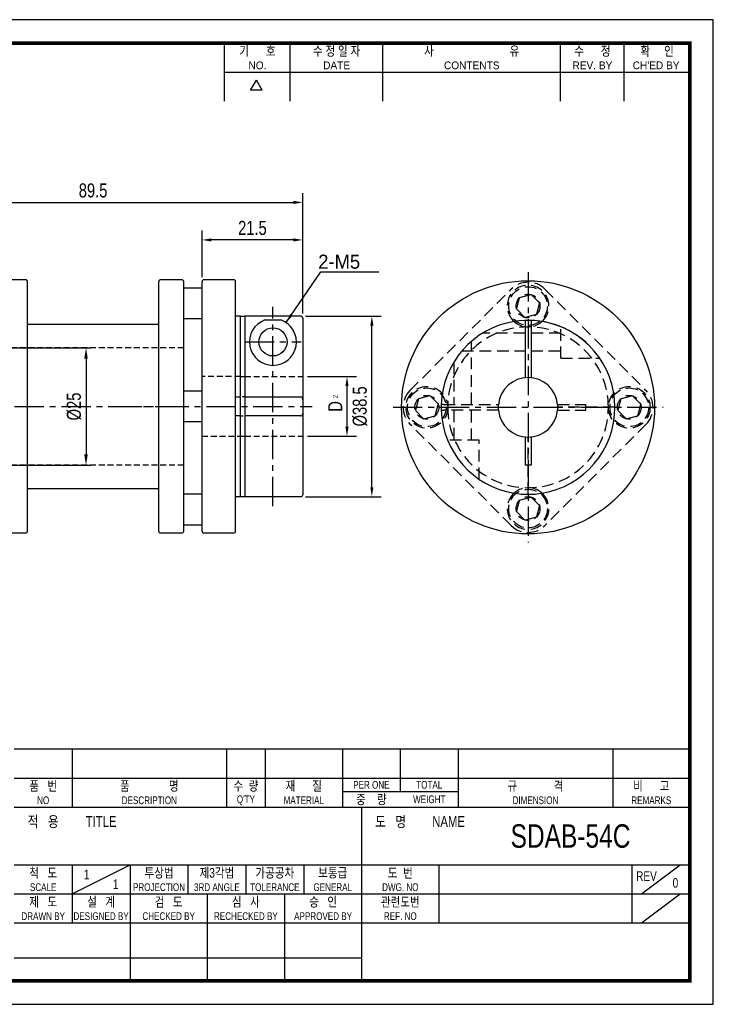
# Model space of a CAD drawing. Header units: millimetres. Extents: x 0 to 297, y 0 to 210.
# Tile 3 of 3: x 149 to 297, y 0 to 210. Entities that reach past the tile are written whole.
import ezdxf
from ezdxf.enums import TextEntityAlignment as Align

# ---------------------------------------------------------------- set-up
doc = ezdxf.new("R2010")
doc.units = ezdxf.units.MM
doc.header["$LTSCALE"] = 5
for name, pattern in [('CENTER', [2, 1.25, -0.25, 0.25, -0.25]), ('DASHED', [0.75, 0.5, -0.25]), ('HIDDEN', [0.375, 0.25, -0.125]), ('HIDDEN2', [0.1875, 0.125, -0.0625])]:
    doc.linetypes.add(name, pattern=pattern)
doc.layers.get('0').update_dxf_attribs({"linetype": 'CONTINUOUS'})
doc.layers.get('Defpoints').update_dxf_attribs({"linetype": 'CONTINUOUS'})
for name, color, linetype in [('BM', 2, 'CONTINUOUS'), ('CT', 1, 'CENTER'), ('D', 7, 'CONTINUOUS'), ('DIM', 7, 'CONTINUOUS'), ('HD', 4, 'DASHED')]:
    doc.layers.add(name, color=color, linetype=linetype)
doc.styles.get("Standard").update_dxf_attribs({"font": 'Gulim.ttf', "width": 0.8, "height": 3})
doc.dimstyles.new('LIM', dxfattribs={"dimtxt": 2, "dimasz": 2, "dimexe": 2, "dimexo": 1, "dimgap": 1, "dimtad": 1, "dimdec": 3, "dimzin": 9, "dimdsep": 46, "dimtxsty": 'Standard', "dimcen": 3, "dimclrd": 1, "dimclre": 1, "dimadec": 0, "dimazin": 0, "dimtfac": 1, "dimtdec": 3, "dimtmove": 0, "dimatfit": 3, "dimfxl": 0, "dimtolj": 1, "dimtzin": 0, "dimarcsym": 0})
doc.dimstyles.get("Standard").update_dxf_attribs({"dimtxt": 0.18, "dimasz": 0.18, "dimexe": 0.18, "dimexo": 0.0625, "dimgap": 0.09, "dimtad": 0, "dimtih": 1, "dimtoh": 1, "dimdec": 4, "dimzin": 0, "dimdsep": 46, "dimtxsty": 'Standard', "dimcen": 0.09, "dimadec": 0, "dimazin": 0, "dimtfac": 1, "dimtdec": 4, "dimtofl": 0, "dimtmove": 0, "dimatfit": 3, "dimfxl": 0, "dimtolj": 1, "dimtzin": 0, "dimarcsym": 0})

# ---------------------------------------------------------------- blocks, each defined once
blk = doc.blocks.new('*D132')
at = {"layer": 'Defpoints', "color": 0}
for p in [(209.39, 171.03), (119.89, 146.32), (209.39, 146.37)]:
    blk.add_point(p, dxfattribs=at)
at = {"layer": 'DIM', "color": 1, "lineweight": -2}
for p, q in [((119.89, 147.32), (119.89, 173.03)), ((209.39, 147.37), (209.39, 173.03)), ((121.89, 171.03), (207.39, 171.03))]:
    blk.add_line(p, q, dxfattribs=at)
at = {"layer": 'DIM', "color": 1}
for points in [[(121.89, 171.36), (121.89, 170.7), (119.89, 171.03)], [(207.39, 171.36), (207.39, 170.7), (209.39, 171.03)]]:
    blk.add_solid(points, dxfattribs=at)
at = {"layer": 'DIM', "color": 0, "insert": (164.64, 173.57), "char_height": 3, "attachment_point": 5}
blk.add_mtext('\\A1;89.5', dxfattribs=at)
blk = doc.blocks.new('*D136')
at = {"layer": 'Defpoints', "color": 0}
for p in [(187.89, 163.03), (187.89, 154.12), (209.39, 146.37)]:
    blk.add_point(p, dxfattribs=at)
at = {"layer": 'DIM', "color": 1, "lineweight": -2}
for p, q in [((187.89, 155.12), (187.89, 165.03)), ((209.39, 147.37), (209.39, 165.03)), ((207.39, 163.03), (189.89, 163.03))]:
    blk.add_line(p, q, dxfattribs=at)
at = {"layer": 'DIM', "color": 1}
for points in [[(189.89, 163.36), (189.89, 162.69), (187.89, 163.03)], [(207.39, 163.36), (207.39, 162.69), (209.39, 163.03)]]:
    blk.add_solid(points, dxfattribs=at)
at = {"layer": 'DIM', "color": 0, "insert": (198.64, 165.57), "char_height": 3, "attachment_point": 5}
blk.add_mtext('\\A1;21.5', dxfattribs=at)
blk = doc.blocks.new('*D137')
at = {"layer": 'Defpoints', "color": 0}
for p in [(208.99, 146.77), (224.13, 146.77), (208.99, 108.27)]:
    blk.add_point(p, dxfattribs=at)
at = {"layer": 'DIM', "color": 1, "lineweight": -2}
for p, q in [((209.99, 146.77), (226.13, 146.77)), ((224.13, 110.27), (224.13, 144.77)), ((209.99, 108.27), (226.13, 108.27))]:
    blk.add_line(p, q, dxfattribs=at)
at = {"layer": 'DIM', "color": 1}
for points in [[(223.8, 144.77), (224.46, 144.77), (224.13, 146.77)], [(223.8, 110.27), (224.46, 110.27), (224.13, 108.27)]]:
    blk.add_solid(points, dxfattribs=at)
at = {"layer": 'DIM', "color": 0, "insert": (221.59, 127.52), "char_height": 3, "attachment_point": 5, "rotation": 90}
blk.add_mtext('\\A1;%%c38.5', dxfattribs=at)
blk = doc.blocks.new('*D138')
at = {"layer": 'Defpoints', "color": 0}
for p in [(209.39, 133.87), (209.39, 121.17), (218.82, 121.17)]:
    blk.add_point(p, dxfattribs=at)
at = {"layer": 'DIM', "color": 1, "lineweight": -2}
for p, q in [((210.39, 133.87), (220.82, 133.87)), ((218.82, 131.87), (218.82, 123.17)), ((210.39, 121.17), (220.82, 121.17))]:
    blk.add_line(p, q, dxfattribs=at)
at = {"layer": 'DIM', "color": 1}
for points in [[(218.49, 131.87), (219.16, 131.87), (218.82, 133.87)], [(218.49, 123.17), (219.16, 123.17), (218.82, 121.17)]]:
    blk.add_solid(points, dxfattribs=at)
at = {"layer": 'DIM', "color": 0, "insert": (216.32, 127.52), "char_height": 3, "attachment_point": 5, "rotation": 90}
blk.add_mtext('\\A1;D', dxfattribs=at)
blk = doc.blocks.new('*D140')
at = {"layer": 'D', "color": 1, "lineweight": -2}
for p, q in [((146.29, 140), (164.13, 140)), ((163.13, 137.7), (163.13, 117.3)), ((146.29, 115), (164.13, 115))]:
    blk.add_line(p, q, dxfattribs=at)
at = {"layer": 'D', "color": 1}
for points in [[(162.75, 137.7), (163.51, 137.7), (163.13, 140)], [(162.75, 117.3), (163.51, 117.3), (163.13, 115)]]:
    blk.add_solid(points, dxfattribs=at)
at = {"layer": 'Defpoints', "color": 0}
for p in [(145.29, 140), (145.29, 115), (163.13, 115)]:
    blk.add_point(p, dxfattribs=at)
at = {"layer": 'D', "insert": (160.59, 127.5), "char_height": 3, "attachment_point": 5, "rotation": 90}
blk.add_mtext('\\A1;%%C25', dxfattribs=at)

msp = doc.modelspace()

# ---------------------------------------------------------------- linework, layer by layer
for p, q in [((192.71392, 192.64074), (192.71392, 205)), ((206.72109, 192.64074), (206.72109, 205)), ((226.49591, 192.64074), (226.49591, 205)), ((264.39765, 192.64074), (264.39765, 205)), ((277.99284, 192.64074), (277.99284, 205)), ((192.71392, 198.82037), (291.58802, 198.82037)), ((198.25647, 194.97648), (199.49239, 197.11716)), ((200.72832, 194.97648), (199.49239, 197.11716)), ((200.72832, 194.97648), (198.25647, 194.97648)), ((292, 54.43705), (147.8086, 54.43705)), ((160.16787, 54.43705), (160.16787, 42.07779)), ((193.1259, 54.43705), (193.1259, 42.07779)), ((201.36541, 54.43705), (201.36541, 42.07779)), ((217.84443, 54.43705), (217.84443, 42.07779)), ((230.20369, 54.43705), (230.20369, 45.37359)), ((242.56295, 54.43705), (242.56295, 42.07779)), ((275.52098, 54.43705), (275.52098, 42.07779)), ((147.8086, 48.25742), (292, 48.25742)), ((217.84443, 45.37359), (242.56295, 45.37359)), ((147.8086, 42.07779), (292, 42.07779)), ((221.96418, 5), (221.96418, 42.07779)), ((147.8086, 29.71852), (292, 29.71852)), ((160.16787, 23.53889), (172.52713, 29.71852)), ((160.16787, 29.71852), (160.16787, 17.35926)), ((172.52713, 29.71852), (172.52713, 5)), ((184.88639, 29.71852), (184.88639, 23.53889)), ((197.24565, 29.71852), (197.24565, 23.53889)), ((209.60492, 29.71852), (209.60492, 23.53889)), ((238.4432, 29.71852), (238.4432, 17.35926)), ((279.64074, 29.71852), (279.64074, 17.35926)), ((281.70061, 23.53889), (289.94012, 29.71852)), ((147.8086, 23.53889), (221.96418, 23.53889)), ((189.00615, 23.53889), (189.00615, 5)), ((205.48516, 23.53889), (205.48516, 5)), ((221.96418, 23.53889), (292, 23.53889)), ((281.70061, 17.35926), (289.94012, 23.53889)), ((147.8086, 17.35926), (292, 17.35926)), ((147.8086, 9.87984), (221.96418, 9.87984))]:
    msp.add_line(p, q)
msp.add_lwpolyline([(297, 210), (0, 210), (0, 0), (297, 0)], close=True)
msp.add_lwpolyline([(292, 205, 0.8, 0.8, 0), (5, 205, 0.8, 0.8, 0), (5, 5, 0.8, 0.8, 0), (292, 5, 0.8, 0.8, 0)], format="xyseb", close=True)
at = {"layer": 'BM', "linetype": 'Continuous'}
for p, q in [((150.23788, 154.52407), (145.68788, 154.52407)), ((150.63788, 100.92407), (150.63788, 154.12407)), ((178.63788, 100.92407), (178.63788, 154.12407)), ((183.58788, 154.52407), (179.03788, 154.52407)), ((183.98788, 100.92407), (183.98788, 154.12407)), ((187.88788, 100.92407), (187.88788, 154.12407)), ((194.65455, 154.52407), (188.28788, 154.52407)), ((195.05455, 100.92407), (195.05455, 154.12407)), ((187.88788, 152.77407), (183.98788, 152.77407)), ((178.63788, 145.02407), (150.63788, 145.02407)), ((178.63788, 145.02407), (168.81117, 145.02407)), ((183.98788, 146.27407), (187.88788, 146.27407)), ((196.05455, 146.77407), (195.05455, 146.77407)), ((196.05455, 146.77407), (196.05455, 129.5465)), ((196.05455, 146.77407), (197.05455, 146.77407)), ((197.05455, 146.77407), (197.05455, 129.5465)), ((208.98788, 146.77407), (197.05455, 146.77407)), ((201.3103, 145.97163), (204.73546, 145.97163)), ((209.38788, 146.37393), (209.38788, 128.93526)), ((196.05455, 133.87407), (197.05455, 133.87407)), ((187.88788, 130.77407), (183.98788, 130.77407)), ((195.05455, 129.5465), (196.05455, 129.5465)), ((196.05455, 129.5465), (196.05455, 125.50164)), ((197.05455, 129.5465), (208.98788, 129.5465)), ((197.05455, 129.5465), (197.05455, 125.50164)), ((209.38788, 128.93526), (209.38788, 126.11289)), ((209.38788, 126.11289), (209.38788, 108.67407)), ((183.98788, 124.27407), (187.88788, 124.27407)), ((196.05455, 125.50164), (195.05455, 125.50164)), ((196.05455, 125.50164), (196.05455, 108.27407)), ((197.05455, 125.50164), (197.05455, 108.27407)), ((208.98788, 125.50164), (197.05455, 125.50164)), ((196.05455, 121.17407), (197.05455, 121.17407)), ((150.63788, 110.02407), (178.63788, 110.02407)), ((168.81117, 110.02407), (178.63788, 110.02407)), ((187.88788, 108.77407), (183.98788, 108.77407)), ((195.05455, 108.27407), (196.05455, 108.27407)), ((196.05455, 108.27407), (197.05455, 108.27407)), ((197.05455, 108.27407), (208.98788, 108.27407)), ((183.98788, 102.27407), (187.88788, 102.27407)), ((145.68788, 100.52407), (150.23788, 100.52407)), ((179.03788, 100.52407), (183.58788, 100.52407)), ((188.28788, 100.52407), (194.65455, 100.52407))]:
    msp.add_line(p, q, dxfattribs=at)
at = {"layer": 'BM'}
for p, q in [((256.82604, 145.86302), (256.82604, 133.64526)), ((258.09654, 145.86302), (258.09654, 133.64526)), ((256.82604, 121.00394), (256.82604, 114.99496)), ((258.09654, 121.00394), (258.09654, 114.99496)), ((258.09654, 114.99496), (256.82604, 114.99496))]:
    msp.add_line(p, q, dxfattribs=at)
at = {"layer": 'BM', "linetype": 'HIDDEN2'}
for p, q in [((197.05455, 129.5465), (196.05455, 129.5465)), ((196.05455, 125.50164), (197.05455, 125.50164))]:
    msp.add_line(p, q, dxfattribs=at)
at = {"layer": 'BM'}
msp.add_circle((257.46129, 127.3246), 26.99813, dxfattribs=at)
at = {"layer": 'BM', "linetype": 'Continuous'}
msp.add_circle((203.02288, 141.27407), 3, dxfattribs=at)
for centre, radius, start, end in [((150.23788, 154.12407), 0.4, 0, 90), ((179.03788, 154.12407), 0.4, 90, 180), ((183.58788, 154.12407), 0.4, 0, 90), ((188.28788, 154.12407), 0.4, 90, 180), ((194.65455, 154.12407), 0.4, 0, 90), ((203.02288, 141.27407), 5, 110.0302087, 69.9697913), ((208.98781, 146.374), 0.40007, 359.9899897, 89.9902661), ((208.98788, 108.67407), 0.4, 270, 0), ((150.23788, 100.92407), 0.4, 270, 0), ((179.03788, 100.92407), 0.4, 180, 270), ((183.58788, 100.92407), 0.4, 270, 0), ((188.28788, 100.92407), 0.4, 180, 270), ((194.65455, 100.92407), 0.4, 270, 0)]:
    msp.add_arc(centre, radius, start, end, dxfattribs=at)
at = {"layer": 'BM'}
for radius, start, end in [(18.5493, 99.2750957, 178.037432), (18.5493, 45, 99.2750957), (18.5493, 279.2750957, 80.7249043), (6.3525, 5.7391705, 174.2608295), (18.5493, 181.962568, 260.7249043), (6.3525, 174.2608295, 185.7391705), (6.3525, 185.7391705, 354.2608295), (18.5493, 260.7249043, 279.2750957)]:
    msp.add_arc((257.46129, 127.3246), radius, start, end, dxfattribs=at)
at = {"layer": 'BM', "linetype": 'Continuous'}
for points, knots in [([(209.38788, 128.93526), (209.38788, 129.0713), (209.37215, 129.20252), (209.28526, 129.38025), (209.24528, 129.43497), (209.13546, 129.51863), (209.06351, 129.5465), (208.98788, 129.5465)], [0, 0, 0, 0, 0.5, 0.5, 0.75, 0.75, 1, 1, 1, 1]), ([(208.98788, 125.50164), (209.06347, 125.50164), (209.13503, 125.52926), (209.24521, 125.61305), (209.28511, 125.66782), (209.34259, 125.78492), (209.36091, 125.84884), (209.38343, 125.97851), (209.38788, 126.04497), (209.38788, 126.11289)], [0, 0, 0, 0, 0.25, 0.25, 0.5, 0.5, 0.75, 0.75, 1, 1, 1, 1])]:
    msp.add_open_spline(points, degree=3, knots=knots, dxfattribs=at)
at = {"layer": 'CT'}
for p, q in [((257.46129, 156.13773), (257.46129, 98.51148)), ((203.02121, 106.27407), (203.02121, 148.76758)), ((117.88788, 127.52407), (178.63788, 127.52407)), ((168.81117, 127.52407), (211.38788, 127.52407)), ((228.64816, 127.3246), (286.27441, 127.3246))]:
    msp.add_line(p, q, dxfattribs=at)
at = {"layer": 'D', "color": 1, "linetype": 'CENTER'}
msp.add_line((197.02288, 141.27407), (209.02288, 141.27407), dxfattribs=at)
at = {"layer": 'HD'}
for p, q in [((232.26927, 130.91812), (253.86777, 152.51662)), ((255.66453, 150.71986), (258.11895, 151.37752)), ((258.11895, 151.37752), (259.91571, 149.58076)), ((261.05481, 152.51662), (282.65331, 130.91812)), ((255.00687, 148.26544), (255.66453, 150.71986)), ((259.91571, 149.58076), (259.25805, 147.12634)), ((256.80363, 146.46868), (255.00687, 148.26544)), ((259.25805, 147.12634), (256.80363, 146.46868)), ((256.82604, 143.17401), (247.82424, 143.17401)), ((264.44904, 143.17401), (258.09654, 143.17401)), ((264.44904, 137.77438), (264.44904, 144.50738)), ((245.42338, 127.95985), (245.42338, 141.43317)), ((243.35272, 139.36251), (256.82604, 139.36251)), ((258.09654, 139.36251), (264.44904, 139.36251)), ((241.61188, 136.96165), (241.61188, 127.95985)), ((264.44904, 137.77438), (272.78217, 137.77438)), ((234.06603, 129.12136), (233.40837, 126.66694)), ((236.52045, 129.77902), (234.06603, 129.12136)), ((238.31721, 127.98226), (236.52045, 129.77902)), ((277.26303, 129.12136), (276.60537, 126.66694)), ((279.71745, 129.77902), (277.26303, 129.12136)), ((281.51421, 127.98226), (279.71745, 129.77902)), ((233.40837, 126.66694), (235.20513, 124.87018)), ((237.65955, 125.52784), (238.31721, 127.98226)), ((239.43138, 127.95985), (238.92287, 127.95985)), ((238.92287, 126.68935), (239.43138, 126.68935)), ((239.43138, 127.95985), (251.14063, 127.95985)), ((251.14063, 126.68935), (239.43138, 126.68935)), ((241.61188, 126.68935), (241.61188, 120.33685)), ((245.42338, 120.33685), (245.42338, 126.68935)), ((263.78195, 127.95985), (269.79093, 127.95985)), ((263.78195, 126.68935), (269.79093, 126.68935)), ((276.01059, 127.3246), (263.81379, 127.3246)), ((269.79093, 126.68935), (269.79093, 127.95985)), ((276.60537, 126.66694), (278.40213, 124.87018)), ((280.85655, 125.52784), (281.51421, 127.98226)), ((235.20513, 124.87018), (237.65955, 125.52784)), ((278.40213, 124.87018), (280.85655, 125.52784)), ((253.86777, 102.13258), (232.26927, 123.73108)), ((282.65331, 123.73108), (261.05481, 102.13258)), ((247.01151, 120.33685), (240.27851, 120.33685)), ((247.01151, 112.00372), (247.01151, 120.33685)), ((257.46129, 108.7753), (257.46129, 120.9721)), ((255.00687, 105.06844), (255.66453, 107.52286)), ((255.66453, 107.52286), (258.11895, 108.18052)), ((258.11895, 108.18052), (259.91571, 106.38376)), ((256.80363, 103.27168), (255.00687, 105.06844)), ((259.91571, 106.38376), (259.25805, 103.92934)), ((259.25805, 103.92934), (256.80363, 103.27168))]:
    msp.add_line(p, q, dxfattribs=at)
at = {"layer": 'HD', "linetype": 'HIDDEN'}
for p, q in [((183.98788, 140.00242), (145.28788, 140.00242)), ((196.05455, 133.87407), (187.88788, 133.87407)), ((197.05455, 133.87407), (209.38788, 133.87407)), ((187.88788, 121.17407), (196.05455, 121.17407)), ((197.05455, 121.17407), (209.38788, 121.17407)), ((183.98788, 115.00246), (145.28788, 115.00246))]:
    msp.add_line(p, q, dxfattribs=at)
at = {"layer": 'HD'}
for centre, radius in [((257.46129, 148.9231), 4.12913), ((257.46129, 148.9231), 2.541), ((235.86279, 127.3246), 4.44675), ((235.86279, 127.3246), 4.12913), ((279.05979, 127.3246), 4.44675), ((279.05979, 127.3246), 4.12913), ((235.86279, 127.3246), 2.541), ((235.86279, 127.3246), 2.541), ((279.05979, 127.3246), 2.541), ((279.05979, 127.3246), 2.541), ((257.46129, 105.7261), 4.12913), ((257.46129, 105.7261), 2.541)]:
    msp.add_circle(centre, radius, dxfattribs=at)
for centre, radius, start, end in [((257.46129, 148.9231), 4.44675, 312.2471049, 227.7528951), ((257.46129, 148.9231), 5.082, 45, 135), ((257.46129, 148.9231), 4.44675, 227.7528951, 235.852948), ((257.46129, 148.9231), 4.44675, 227.7528951, 236.8308295), ((257.46129, 148.9231), 4.44675, 236.2679988, 236.8308295), ((257.46129, 148.9231), 4.44675, 236.8308295, 303.1691705), ((257.46129, 148.9231), 4.44675, 303.1691705, 312.2471049), ((257.46129, 148.9231), 4.44675, 303.1691705, 312.2471049), ((257.46129, 127.3246), 17.15175, 0, 180), ((235.86279, 127.3246), 5.082, 135, 225), ((279.05979, 127.3246), 5.082, 315, 45), ((257.46129, 127.3246), 18.5493, 178.037432, 181.962568), ((257.46129, 127.3246), 17.15175, 180, 0), ((257.46129, 127.3246), 6.3525, 354.2608295, 5.7391705), ((257.46129, 105.7261), 4.44675, 123.1691705, 132.2471049), ((257.46129, 105.7261), 4.44675, 123.1691705, 132.2471049), ((257.46129, 105.7261), 4.44675, 56.8308295, 123.1691705), ((257.46129, 105.7261), 4.44675, 47.7528951, 56.8308295), ((257.46129, 105.7261), 4.44675, 53.2154639, 56.8308295), ((257.46129, 105.7261), 4.44675, 132.2471049, 47.7528951), ((257.46129, 105.7261), 5.082, 225, 315)]:
    msp.add_arc(centre, radius, start, end, dxfattribs=at)

# ---------------------------------------------------------------- texts
at = {"layer": 'D', "width": 0.8}
for s, height, p in [('기      호', 2.059877, (199.71751, 203.3521)), ('수 정 일 자', 2.059877, (216.6085, 203.3521)), ('사                           유', 2.0598771, (245.44678, 203.3521)), ('수      정', 2.059877, (271.19524, 203.3521)), ('확     인', 2.059877, (284.99642, 203.3521)), ('품   번', 2.059877, (153.98824, 46.60952)), ('품              명', 2.0598771, (176.64688, 46.60952)), ('수  량', 2.059877, (197.24565, 46.60952)), ('재      질', 2.059877, (209.60492, 46.60952)), ('PER ONE', 1.647902, (224.02406, 46.8155)), ('TOTAL', 1.647902, (236.38332, 46.8155)), ('규             격', 2.0598771, (259.04197, 46.60952)), ('비      고', 2.059877, (283.76049, 46.60952)), ('NO', 1.647902, (153.98824, 43.5197)), ('DESCRIPTION', 1.6479017, (176.64688, 43.5197)), ("Q'TY", 1.647902, (197.24565, 43.5197)), ('MATERIAL', 1.647902, (209.60492, 43.5197)), ('중    량', 2.059877, (224.02406, 43.72569)), ('WEIGHT', 1.647902, (236.38332, 43.72569)), ('DIMENSION', 1.647902, (259.04197, 43.5197)), ('REMARKS', 1.647902, (283.76049, 43.5197)), ('적   용', 2.307062, (153.98824, 38.98797)), ('TITLE', 2.307062, (166.3475, 38.98797)), ('도   명', 2.307062, (228.14381, 38.98797)), ('NAME', 2.307062, (240.50307, 38.98797)), ('SDAB-54C', 5, (266.52795, 35.89816)), ('척   도', 2.059877, (153.98824, 28.07062)), ('투상법', 2.059877, (178.70676, 28.07062)), ('제3각법', 2.059877, (191.06602, 28.07062)), ('가공공차', 2.059877, (203.42529, 28.07062)), ('보통급', 2.059877, (215.78455, 28.07062)), ('도  번', 2.059877, (230.20369, 28.07062)), ('1', 2.05988, (163.25768, 27.65865)), ('REV', 2.059877, (282.73055, 27.34967)), ('SCALE', 1.647902, (153.98824, 24.98081)), ('1', 2.05988, (169.43731, 25.59877)), ('PROJECTION', 1.647902, (178.70676, 24.98081)), ('3RD ANGLE', 1.647902, (191.06602, 24.98081)), ('TOLERANCE', 1.647902, (203.42529, 24.98081)), ('GENERAL', 1.647902, (215.78455, 24.98081)), ('DWG. NO', 1.647902, (230.20369, 24.98081)), ('0', 2.05988, (288.91018, 25.90775)), ('제   도', 2.059877, (153.98824, 21.89099)), ('설   계', 2.059877, (166.3475, 21.89099)), ('검   도', 2.059877, (180.76664, 21.89099)), ('심   사', 2.059877, (197.24565, 21.89099)), ('승   인', 2.059877, (213.72467, 21.89099)), ('관련도번', 2.059877, (230.20369, 21.89099)), ('REF. NO', 1.647902, (230.20369, 18.80118))]:
    msp.add_text(s, height=height, dxfattribs=at).set_placement(p, align=Align.MIDDLE)
at = {"layer": 'D'}
for s, p in [('NO.', (199.71751, 200.26228)), ('DATE', (216.6085, 200.26228)), ('CONTENTS', (245.44678, 200.26228)), ('REV. BY', (271.19524, 200.26228)), ("CH'ED BY", (284.79043, 200.26228))]:
    msp.add_text(s, height=1.647902, dxfattribs=at).set_placement(p, align=Align.MIDDLE)
at = {"layer": 'D', "width": 0.8}
for s, height, p in [('DRAWN BY', 1.647902, (153.98824, 17.97719)), ('DESIGNED BY', 1.6479017, (166.3475, 17.97719)), ('CHECKED BY', 1.647902, (180.76664, 17.97719)), ('RECHECKED BY', 1.6479017, (197.24565, 17.97719)), ('APPROVED BY', 1.6479017, (213.72467, 17.97719))]:
    msp.add_text(s, height=height, dxfattribs=at).set_placement(p, align=Align.CENTER)
at = {"layer": 'DIM'}
msp.add_text('2-M5', height=3, dxfattribs=at).set_placement((212.68626, 156.88842))
at = {"layer": 'DIM', "insert": (215.81834, 129.26496), "char_height": 1, "width": 3.6, "attachment_point": 1, "rotation": 90}
msp.add_mtext('2', dxfattribs=at)

# ---------------------------------------------------------------- dimensions: what is measured, and where the dimension line sits
at = {"layer": 'D'}
dim = msp.add_linear_dim(base=(163.13052, 115.00246), p1=(145.28788, 140.00242), p2=(145.28788, 115.00246), angle=90, text='%%C25', dimstyle='Standard', override={"dimtxt": 2, "dimasz": 2.3, "dimexe": 1, "dimexo": 1, "dimgap": 1, "dimtad": 1, "dimtih": 0, "dimtoh": 0, "dimzin": 8, "dimcen": 1, "dimclrd": 1, "dimclre": 1, "dimclrt": 256, "dimadec": 4, "dimazin": 2, "dimtfac": 0.5, "dimtix": 1, "dimtofl": 1, "dimtmove": 2, "dimtzin": 8}, dxfattribs=at)
dim.commit()
dim.dimension.update_dxf_attribs({"geometry": '*D140', "text_midpoint": (160.59257, 127.50244)})
at = {"layer": 'DIM'}
for base, p1, p2, picture, middle in [((209.38788, 171.03164), (119.88788, 146.32117), (209.38788, 146.37393), '*D132', (164.63788, 173.56959)), ((187.88788, 163.02725), (209.38788, 146.37393), (187.88788, 154.12407), '*D136', (198.63788, 165.56919))]:
    dim = msp.add_linear_dim(base=base, p1=p1, p2=p2, dimstyle='LIM', dxfattribs=at)
    dim.commit()
    dim.dimension.update_dxf_attribs({"geometry": picture, "text_midpoint": middle})
for base, p1, p2, text, picture, middle in [((224.13026, 146.77407), (208.98788, 108.27407), (208.98788, 146.77407), '%%c<>', '*D137', (221.59231, 127.52407)), ((218.82465, 121.17407), (209.38788, 133.87407), (209.38788, 121.17407), 'D', '*D138', (216.32265, 127.52407))]:
    dim = msp.add_linear_dim(base=base, p1=p1, p2=p2, angle=90, text=text, dimstyle='LIM', dxfattribs=at)
    dim.commit()
    dim.dimension.update_dxf_attribs({"geometry": picture, "text_midpoint": middle})

# ---------------------------------------------------------------- leaders
msp.add_leader([(205.84359, 145.40246), (213.2214, 156.20059), (225.61977, 156.20059)], dimstyle='LIM', override={"dimgap": 1, "dimtad": 0}, dxfattribs=at)

doc.saveas('drawing.dxf')
